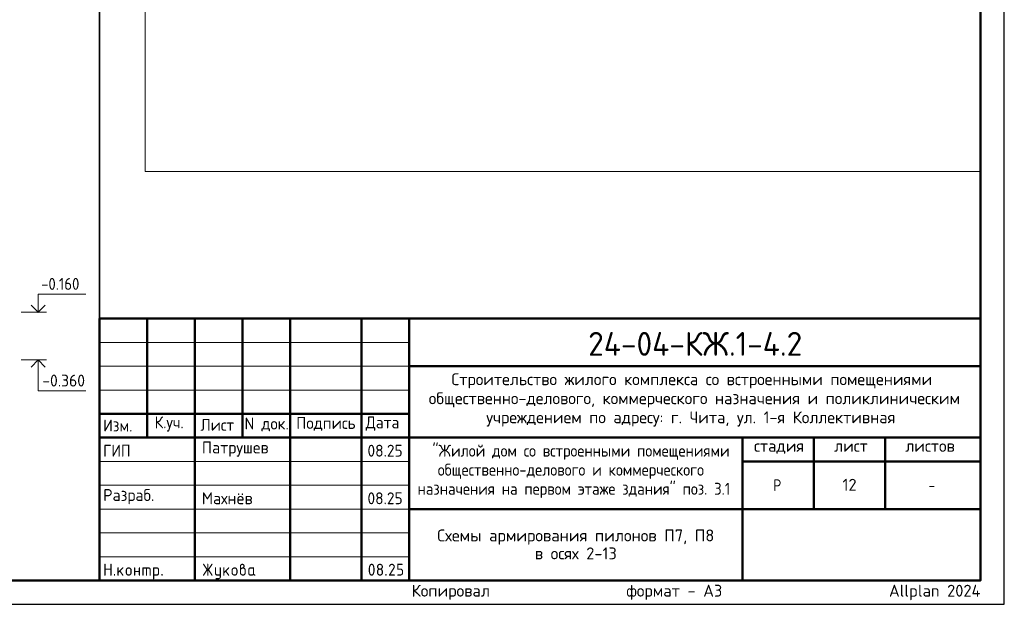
# Model space of a CAD drawing. Header units: millimetres. Extents: x 0 to 42000, y 0 to 29700.
# Tile 10 of 21: x 21321 to 42000, y 0 to 12276. Entities that reach past the tile are written whole.
import ezdxf

# ---------------------------------------------------------------- set-up
doc = ezdxf.new("R2010")
doc.units = ezdxf.units.MM
doc.layers.add('Standard', color=7, linetype='Continuous', lineweight=25)
doc.layers.add('Надписи', color=7, linetype='Continuous', lineweight=25)
doc.styles.add('ISOCPEUR', font='txt')

msp = doc.modelspace()

# ---------------------------------------------------------------- hatches: boundary and pattern name
at = {"layer": 'Standard', "linetype": 'Continuous', "lineweight": 25, "transparency": 33554687}
for points in [[(23099, 614), (23099, 839), (23099, 840), (23099, 842), (23099, 843), (23100, 844), (23100, 845), (23101, 846), (23101, 847), (23102, 848), (23103, 849), (23104, 850), (23105, 850), (23106, 851), (23107, 851), (23109, 851), (23110, 851), (23112, 851), (23113, 851), (23115, 851), (23116, 851), (23117, 851), (23118, 850), (23119, 850), (23120, 849), (23121, 848), (23122, 847), (23122, 846), (23123, 845), (23123, 844), (23124, 843), (23124, 842), (23124, 840), (23124, 839), (23124, 751), (23224, 751), (23224, 839), (23224, 840), (23224, 842), (23224, 843), (23225, 844), (23225, 845), (23226, 846), (23226, 847), (23227, 848), (23228, 849), (23229, 850), (23230, 850), (23231, 851), (23232, 851), (23233, 851), (23235, 851), (23236, 851), (23238, 851), (23239, 851), (23241, 851), (23242, 851), (23243, 850), (23244, 850), (23245, 849), (23246, 848), (23247, 847), (23247, 846), (23248, 845), (23248, 844), (23249, 843), (23249, 842), (23249, 840), (23249, 839), (23249, 614), (23249, 612), (23249, 611), (23249, 609), (23248, 608), (23248, 607), (23247, 606), (23247, 605), (23246, 604), (23245, 604), (23244, 603), (23243, 602), (23242, 602), (23241, 602), (23239, 601), (23238, 601), (23236, 601), (23235, 601), (23233, 601), (23232, 602), (23231, 602), (23230, 602), (23229, 603), (23228, 604), (23227, 604), (23226, 605), (23226, 606), (23225, 607), (23225, 608), (23224, 609), (23224, 611), (23224, 612), (23224, 614), (23224, 726), (23124, 726), (23124, 614), (23124, 612), (23124, 611), (23124, 609), (23123, 608), (23123, 607), (23122, 606), (23122, 605), (23121, 604), (23120, 604), (23119, 603), (23118, 602), (23117, 602), (23116, 602), (23115, 601), (23113, 601), (23112, 601), (23110, 601), (23109, 601), (23107, 602), (23106, 602), (23105, 602), (23104, 603), (23103, 604), (23102, 604), (23101, 605), (23101, 606), (23100, 607), (23100, 608), (23099, 609), (23099, 611), (23099, 612)], [(25259, 704), (25194, 607), (25193, 605), (25192, 604), (25191, 603), (25190, 603), (25188, 602), (25187, 602), (25185, 601), (25183, 601), (25182, 601), (25180, 601), (25179, 602), (25178, 602), (25177, 603), (25176, 603), (25175, 604), (25174, 605), (25173, 605), (25173, 606), (25172, 607), (25172, 609), (25171, 610), (25171, 611), (25171, 613), (25171, 614), (25171, 616), (25172, 618), (25172, 619), (25173, 621), (25243, 726), (25173, 832), (25172, 833), (25172, 835), (25171, 837), (25171, 838), (25171, 840), (25171, 841), (25171, 843), (25172, 844), (25172, 845), (25173, 846), (25173, 847), (25174, 848), (25175, 849), (25176, 849), (25177, 850), (25178, 850), (25179, 851), (25181, 851), (25182, 851), (25184, 851), (25185, 851), (25187, 851), (25188, 851), (25189, 850), (25191, 849), (25192, 848), (25193, 847), (25194, 846), (25259, 749), (25259, 839), (25259, 840), (25259, 842), (25259, 843), (25259, 844), (25260, 845), (25260, 846), (25261, 847), (25262, 848), (25262, 849), (25263, 850), (25264, 850), (25266, 851), (25267, 851), (25268, 851), (25269, 851), (25271, 851), (25273, 851), (25274, 851), (25275, 851), (25277, 851), (25278, 850), (25279, 850), (25280, 849), (25280, 848), (25281, 847), (25282, 846), (25282, 845), (25283, 844), (25283, 843), (25283, 842), (25284, 840), (25284, 839), (25284, 749), (25348, 846), (25349, 847), (25350, 848), (25351, 849), (25353, 850), (25354, 851), (25356, 851), (25357, 851), (25359, 851), (25360, 851), (25361, 851), (25362, 851), (25363, 850), (25365, 850), (25366, 849), (25367, 848), (25367, 847), (25368, 847), (25369, 846), (25370, 845), (25370, 843), (25371, 842), (25371, 841), (25371, 840), (25371, 839), (25371, 837), (25371, 835), (25370, 833), (25369, 832), (25299, 726), (25369, 621), (25370, 619), (25371, 617), (25371, 616), (25371, 614), (25371, 613), (25371, 611), (25371, 610), (25370, 609), (25370, 608), (25369, 607), (25368, 606), (25368, 605), (25367, 604), (25366, 603), (25365, 603), (25364, 602), (25363, 602), (25361, 602), (25360, 601), (25359, 601), (25357, 601), (25356, 602), (25354, 602), (25353, 603), (25351, 603), (25350, 604), (25349, 605), (25348, 607), (25284, 704), (25284, 614), (25284, 612), (25283, 611), (25283, 609), (25283, 608), (25282, 607), (25282, 606), (25281, 605), (25280, 604), (25280, 604), (25279, 603), (25278, 602), (25277, 602), (25275, 602), (25274, 601), (25273, 601), (25271, 601), (25269, 601), (25268, 601), (25267, 602), (25266, 602), (25264, 602), (25263, 603), (25262, 604), (25262, 604), (25261, 605), (25260, 606), (25260, 607), (25259, 608), (25259, 609), (25259, 611), (25259, 612), (25259, 614)], [(29137, 851), (29140, 851), (29144, 851), (29147, 851), (29150, 850), (29153, 850), (29156, 849), (29158, 848), (29161, 847), (29164, 846), (29167, 844), (29169, 843), (29172, 841), (29174, 839), (29177, 837), (29179, 835), (29181, 833), (29184, 831), (29186, 828), (29188, 826), (29189, 823), (29191, 821), (29193, 818), (29194, 816), (29195, 813), (29196, 810), (29197, 807), (29198, 804), (29198, 801), (29199, 798), (29199, 795), (29200, 792), (29200, 789), (29200, 784), (29199, 780), (29198, 775), (29197, 771), (29195, 766), (29193, 762), (29191, 757), (29188, 753), (29110, 626), (29187, 626), (29189, 626), (29190, 626), (29191, 626), (29193, 626), (29194, 625), (29195, 625), (29196, 624), (29197, 623), (29197, 622), (29198, 621), (29198, 620), (29199, 619), (29199, 618), (29199, 617), (29200, 615), (29200, 614), (29200, 612), (29199, 611), (29199, 610), (29199, 608), (29198, 607), (29198, 606), (29197, 605), (29197, 604), (29196, 604), (29195, 603), (29194, 602), (29193, 602), (29191, 602), (29190, 601), (29189, 601), (29187, 601), (29087, 601), (29086, 601), (29084, 601), (29083, 602), (29082, 602), (29081, 602), (29080, 603), (29079, 604), (29078, 604), (29077, 605), (29076, 606), (29076, 607), (29075, 608), (29075, 609), (29075, 611), (29075, 612), (29075, 614), (29075, 616), (29075, 617), (29076, 619), (29077, 621), (29168, 768), (29170, 771), (29171, 773), (29172, 776), (29173, 778), (29174, 781), (29174, 783), (29175, 786), (29175, 789), (29175, 793), (29174, 796), (29173, 800), (29172, 803), (29171, 806), (29168, 809), (29166, 813), (29164, 815), (29161, 818), (29158, 820), (29155, 822), (29152, 823), (29148, 825), (29145, 826), (29141, 826), (29137, 826), (29135, 826), (29132, 826), (29129, 825), (29127, 824), (29124, 823), (29122, 822), (29119, 820), (29117, 818), (29114, 816), (29112, 814), (29110, 812), (29107, 809), (29105, 806), (29103, 802), (29100, 799), (29098, 795), (29097, 793), (29096, 792), (29095, 791), (29094, 790), (29092, 790), (29091, 789), (29089, 789), (29087, 789), (29086, 789), (29084, 789), (29083, 789), (29082, 790), (29081, 790), (29080, 791), (29079, 791), (29078, 792), (29077, 793), (29076, 794), (29076, 795), (29075, 796), (29075, 797), (29075, 798), (29075, 800), (29075, 801), (29075, 803), (29075, 804), (29075, 805), (29076, 806), (29079, 812), (29082, 817), (29085, 822), (29088, 826), (29092, 830), (29095, 834), (29099, 837), (29103, 840), (29107, 843), (29111, 845), (29115, 847), (29119, 848), (29123, 850), (29128, 851), (29132, 851)], [(29250, 739), (29250, 839), (29250, 840), (29250, 842), (29250, 843), (29250, 844), (29251, 845), (29251, 846), (29252, 847), (29253, 848), (29253, 849), (29254, 850), (29255, 850), (29257, 851), (29258, 851), (29259, 851), (29261, 851), (29262, 851), (29349, 851), (29351, 851), (29352, 851), (29354, 851), (29355, 851), (29356, 850), (29357, 850), (29358, 849), (29359, 848), (29359, 847), (29360, 846), (29361, 845), (29361, 844), (29361, 843), (29362, 842), (29362, 840), (29362, 839), (29362, 837), (29362, 836), (29361, 834), (29361, 833), (29361, 832), (29360, 831), (29359, 830), (29359, 829), (29358, 829), (29357, 828), (29356, 827), (29355, 827), (29354, 827), (29352, 826), (29351, 826), (29349, 826), (29275, 826), (29275, 751), (29312, 751), (29315, 751), (29318, 751), (29322, 751), (29324, 750), (29327, 750), (29330, 749), (29333, 748), (29336, 747), (29339, 746), (29341, 744), (29344, 743), (29347, 741), (29349, 739), (29351, 737), (29354, 735), (29356, 733), (29358, 731), (29360, 728), (29362, 726), (29364, 723), (29366, 721), (29367, 718), (29369, 715), (29370, 713), (29371, 710), (29372, 707), (29373, 704), (29373, 701), (29374, 698), (29374, 695), (29374, 692), (29374, 689), (29374, 664), (29374, 661), (29374, 657), (29374, 654), (29373, 651), (29373, 648), (29372, 645), (29371, 643), (29370, 640), (29369, 637), (29367, 634), (29366, 632), (29364, 629), (29362, 627), (29360, 624), (29358, 622), (29356, 620), (29354, 617), (29351, 615), (29349, 613), (29346, 612), (29344, 610), (29341, 608), (29339, 607), (29336, 606), (29333, 605), (29330, 604), (29327, 603), (29324, 602), (29321, 602), (29318, 602), (29315, 601), (29312, 601), (29262, 601), (29261, 601), (29259, 601), (29258, 602), (29257, 602), (29255, 602), (29254, 603), (29253, 604), (29253, 604), (29252, 605), (29251, 606), (29251, 607), (29250, 608), (29250, 610), (29250, 611), (29250, 612), (29250, 614), (29250, 615), (29250, 617), (29250, 618), (29250, 619), (29251, 620), (29251, 621), (29252, 622), (29253, 623), (29253, 624), (29254, 625), (29255, 625), (29257, 626), (29258, 626), (29259, 626), (29261, 626), (29262, 626), (29312, 626), (29316, 626), (29319, 627), (29323, 628), (29326, 629), (29330, 630), (29333, 632), (29336, 634), (29338, 637), (29341, 640), (29343, 643), (29345, 646), (29347, 649), (29348, 653), (29349, 656), (29349, 660), (29349, 664), (29349, 689), (29349, 693), (29349, 696), (29348, 700), (29347, 703), (29345, 707), (29343, 710), (29341, 713), (29338, 715), (29336, 718), (29333, 720), (29330, 722), (29326, 724), (29323, 725), (29319, 726), (29316, 726), (29312, 726), (29262, 726), (29261, 726), (29259, 726), (29258, 727), (29257, 727), (29255, 727), (29254, 728), (29253, 729), (29253, 729), (29252, 730), (29251, 731), (29251, 732), (29250, 733), (29250, 734), (29250, 736), (29250, 737)], [(23299, 626), (23299, 628), (23299, 629), (23299, 631), (23300, 632), (23300, 633), (23301, 634), (23301, 635), (23302, 636), (23303, 637), (23304, 637), (23305, 638), (23306, 638), (23307, 638), (23309, 639), (23310, 639), (23312, 639), (23313, 639), (23314, 639), (23316, 638), (23317, 638), (23318, 638), (23319, 637), (23320, 637), (23321, 636), (23322, 635), (23322, 634), (23323, 633), (23323, 632), (23324, 631), (23324, 629), (23324, 628), (23324, 626), (23324, 614), (23324, 612), (23324, 611), (23324, 610), (23323, 608), (23323, 607), (23322, 606), (23322, 605), (23321, 604), (23320, 604), (23319, 603), (23318, 602), (23317, 602), (23316, 602), (23314, 601), (23313, 601), (23312, 601), (23310, 601), (23309, 601), (23307, 602), (23306, 602), (23305, 602), (23304, 603), (23303, 604), (23302, 604), (23301, 605), (23301, 606), (23300, 607), (23300, 608), (23299, 610), (23299, 611), (23299, 612), (23299, 614)], [(23399, 694), (23478, 773), (23478, 773), (23479, 774), (23480, 775), (23482, 775), (23483, 776), (23484, 776), (23485, 776), (23486, 776), (23488, 776), (23489, 776), (23491, 776), (23492, 775), (23493, 775), (23494, 774), (23495, 774), (23496, 773), (23497, 772), (23497, 771), (23498, 770), (23498, 769), (23499, 768), (23499, 767), (23499, 765), (23499, 764), (23499, 762), (23499, 761), (23498, 760), (23498, 759), (23497, 758), (23497, 757), (23496, 756), (23495, 755), (23440, 700), (23496, 621), (23498, 619), (23498, 617), (23499, 616), (23499, 614), (23499, 612), (23499, 611), (23499, 609), (23498, 608), (23498, 607), (23497, 606), (23497, 605), (23496, 604), (23495, 604), (23494, 603), (23493, 602), (23492, 602), (23491, 602), (23489, 601), (23488, 601), (23486, 601), (23485, 601), (23483, 602), (23482, 602), (23480, 603), (23479, 603), (23478, 604), (23477, 605), (23476, 607), (23422, 682), (23399, 659), (23399, 614), (23399, 612), (23399, 611), (23399, 609), (23398, 608), (23398, 607), (23397, 606), (23397, 605), (23396, 604), (23395, 604), (23394, 603), (23393, 602), (23392, 602), (23391, 602), (23389, 601), (23388, 601), (23386, 601), (23385, 601), (23383, 601), (23382, 602), (23381, 602), (23380, 602), (23379, 603), (23378, 604), (23377, 604), (23376, 605), (23376, 606), (23375, 607), (23375, 608), (23374, 609), (23374, 611), (23374, 612), (23374, 614), (23374, 764), (23374, 765), (23374, 767), (23374, 768), (23375, 769), (23375, 770), (23376, 771), (23376, 772), (23377, 773), (23378, 774), (23379, 774), (23380, 775), (23381, 775), (23382, 776), (23383, 776), (23385, 776), (23386, 776), (23388, 776), (23389, 776), (23391, 776), (23392, 775), (23393, 775), (23394, 774), (23395, 774), (23396, 773), (23397, 772), (23397, 771), (23398, 770), (23398, 769), (23399, 768), (23399, 767), (23399, 765), (23399, 764)], [(23749, 676), (23749, 614), (23749, 612), (23748, 611), (23748, 609), (23748, 608), (23747, 607), (23747, 606), (23746, 605), (23746, 604), (23745, 604), (23744, 603), (23743, 602), (23742, 602), (23740, 602), (23739, 601), (23738, 601), (23736, 601), (23735, 601), (23733, 601), (23732, 602), (23731, 602), (23729, 602), (23729, 603), (23728, 604), (23727, 604), (23726, 605), (23725, 606), (23725, 607), (23724, 608), (23724, 609), (23724, 611), (23724, 612), (23724, 614), (23724, 764), (23724, 765), (23724, 767), (23724, 768), (23724, 769), (23725, 770), (23725, 771), (23726, 772), (23727, 773), (23728, 774), (23729, 774), (23729, 775), (23731, 775), (23732, 776), (23733, 776), (23735, 776), (23736, 776), (23738, 776), (23739, 776), (23740, 776), (23742, 775), (23743, 775), (23744, 774), (23745, 774), (23746, 773), (23746, 772), (23747, 771), (23747, 770), (23748, 769), (23748, 768), (23748, 767), (23749, 765), (23749, 764), (23749, 701), (23823, 701), (23823, 764), (23823, 765), (23824, 767), (23824, 768), (23824, 769), (23825, 770), (23825, 771), (23826, 772), (23826, 773), (23827, 774), (23828, 774), (23829, 775), (23830, 775), (23832, 776), (23833, 776), (23834, 776), (23836, 776), (23837, 776), (23839, 776), (23840, 776), (23841, 775), (23843, 775), (23843, 774), (23844, 774), (23845, 773), (23846, 772), (23847, 771), (23847, 770), (23848, 769), (23848, 768), (23848, 767), (23848, 765), (23848, 764), (23848, 614), (23848, 612), (23848, 611), (23848, 609), (23848, 608), (23847, 607), (23847, 606), (23846, 605), (23845, 604), (23844, 604), (23843, 603), (23843, 602), (23841, 602), (23840, 602), (23839, 601), (23837, 601), (23836, 601), (23834, 601), (23833, 601), (23832, 602), (23830, 602), (23829, 602), (23828, 603), (23827, 604), (23826, 604), (23826, 605), (23825, 606), (23825, 607), (23824, 608), (23824, 609), (23824, 611), (23823, 612), (23823, 614), (23823, 676)], [(23911, 776), (24023, 776), (24026, 776), (24028, 776), (24031, 776), (24033, 775), (24036, 775), (24038, 774), (24040, 773), (24043, 773), (24045, 772), (24047, 770), (24049, 769), (24051, 768), (24053, 767), (24055, 765), (24057, 763), (24059, 762), (24061, 760), (24062, 758), (24064, 756), (24065, 754), (24067, 752), (24068, 750), (24069, 748), (24070, 745), (24071, 743), (24071, 741), (24072, 739), (24072, 736), (24073, 734), (24073, 731), (24073, 729), (24073, 726), (24073, 614), (24073, 612), (24073, 611), (24073, 609), (24073, 608), (24072, 607), (24072, 606), (24071, 605), (24070, 604), (24069, 604), (24068, 603), (24067, 602), (24066, 602), (24065, 602), (24064, 601), (24062, 601), (24061, 601), (24059, 601), (24058, 601), (24057, 602), (24055, 602), (24054, 602), (24053, 603), (24052, 604), (24051, 604), (24051, 605), (24050, 606), (24049, 607), (24049, 608), (24049, 609), (24048, 611), (24048, 612), (24048, 614), (24048, 726), (24048, 729), (24048, 731), (24047, 734), (24046, 736), (24046, 738), (24044, 740), (24043, 742), (24041, 744), (24039, 746), (24037, 747), (24035, 748), (24033, 749), (24031, 750), (24028, 751), (24026, 751), (24023, 751), (23998, 751), (23998, 614), (23998, 612), (23998, 611), (23998, 609), (23998, 608), (23997, 607), (23997, 606), (23996, 605), (23995, 604), (23995, 604), (23994, 603), (23993, 602), (23991, 602), (23990, 602), (23989, 601), (23987, 601), (23986, 601), (23984, 601), (23983, 601), (23982, 602), (23980, 602), (23979, 602), (23978, 603), (23977, 604), (23977, 604), (23976, 605), (23975, 606), (23975, 607), (23974, 608), (23974, 609), (23974, 611), (23973, 612), (23973, 614), (23973, 751), (23924, 751), (23924, 614), (23924, 612), (23923, 611), (23923, 609), (23923, 608), (23922, 607), (23922, 606), (23921, 605), (23920, 604), (23920, 604), (23919, 603), (23918, 602), (23916, 602), (23915, 602), (23914, 601), (23913, 601), (23911, 601), (23909, 601), (23908, 601), (23907, 602), (23906, 602), (23904, 602), (23903, 603), (23902, 604), (23902, 604), (23901, 605), (23900, 606), (23900, 607), (23899, 608), (23899, 609), (23899, 611), (23898, 612), (23898, 614), (23898, 764), (23898, 765), (23899, 767), (23899, 768), (23899, 769), (23900, 770), (23900, 771), (23901, 772), (23902, 773), (23902, 774), (23903, 774), (23904, 775), (23906, 775), (23907, 776), (23908, 776), (23909, 776)], [(24298, 626), (24298, 628), (24298, 629), (24299, 631), (24299, 632), (24299, 633), (24300, 634), (24301, 635), (24301, 636), (24302, 637), (24303, 637), (24304, 638), (24305, 638), (24307, 638), (24308, 639), (24309, 639), (24311, 639), (24312, 639), (24314, 639), (24315, 638), (24316, 638), (24317, 638), (24318, 637), (24319, 637), (24320, 636), (24321, 635), (24322, 634), (24322, 633), (24323, 632), (24323, 631), (24323, 629), (24323, 628), (24323, 626), (24323, 614), (24323, 612), (24323, 611), (24323, 610), (24323, 608), (24322, 607), (24322, 606), (24321, 605), (24320, 604), (24319, 604), (24318, 603), (24317, 602), (24316, 602), (24315, 602), (24314, 601), (24312, 601), (24311, 601), (24309, 601), (24308, 601), (24307, 602), (24305, 602), (24304, 602), (24303, 603), (24302, 604), (24301, 604), (24301, 605), (24300, 606), (24299, 607), (24299, 608), (24299, 610), (24298, 611), (24298, 612), (24298, 614)], [(25521, 576), (25521, 601), (25471, 601), (25468, 601), (25466, 602), (25463, 602), (25461, 602), (25458, 603), (25456, 603), (25454, 604), (25452, 605), (25449, 606), (25447, 607), (25445, 608), (25443, 609), (25441, 611), (25439, 612), (25437, 614), (25436, 616), (25434, 618), (25432, 620), (25431, 622), (25429, 624), (25428, 626), (25427, 628), (25426, 630), (25425, 632), (25424, 634), (25423, 637), (25422, 639), (25422, 641), (25422, 644), (25421, 646), (25421, 649), (25421, 651), (25421, 764), (25421, 765), (25421, 767), (25421, 768), (25422, 769), (25422, 770), (25423, 771), (25423, 772), (25424, 773), (25425, 774), (25426, 774), (25427, 775), (25428, 775), (25429, 776), (25431, 776), (25432, 776), (25434, 776), (25435, 776), (25437, 776), (25438, 776), (25439, 775), (25440, 775), (25441, 774), (25442, 774), (25443, 773), (25444, 772), (25444, 771), (25445, 770), (25445, 769), (25446, 768), (25446, 767), (25446, 765), (25446, 764), (25446, 651), (25446, 649), (25447, 646), (25447, 644), (25448, 642), (25449, 640), (25450, 638), (25452, 636), (25454, 634), (25455, 632), (25457, 630), (25459, 629), (25462, 628), (25464, 627), (25466, 627), (25468, 626), (25471, 626), (25521, 626), (25521, 764), (25521, 765), (25521, 767), (25521, 768), (25522, 769), (25522, 770), (25523, 771), (25523, 772), (25524, 773), (25525, 774), (25526, 774), (25527, 775), (25528, 775), (25529, 776), (25530, 776), (25532, 776), (25533, 776), (25535, 776), (25536, 776), (25538, 776), (25539, 775), (25540, 775), (25541, 774), (25542, 774), (25543, 773), (25544, 772), (25544, 771), (25545, 770), (25545, 769), (25545, 768), (25546, 767), (25546, 765), (25546, 764), (25546, 576), (25546, 574), (25546, 571), (25545, 569), (25545, 566), (25545, 564), (25544, 562), (25543, 559), (25542, 557), (25541, 555), (25540, 553), (25539, 551), (25538, 549), (25537, 547), (25535, 545), (25533, 543), (25532, 541), (25530, 539), (25528, 538), (25526, 536), (25524, 535), (25522, 533), (25520, 532), (25518, 531), (25516, 530), (25514, 529), (25511, 528), (25509, 528), (25507, 527), (25504, 527), (25502, 527), (25499, 526), (25497, 526), (25446, 526), (25445, 526), (25443, 527), (25442, 527), (25441, 527), (25440, 528), (25439, 528), (25438, 529), (25437, 529), (25436, 530), (25435, 531), (25435, 532), (25434, 533), (25434, 535), (25434, 536), (25434, 537), (25434, 539), (25434, 540), (25434, 541), (25434, 542), (25435, 544), (25435, 545), (25436, 546), (25436, 547), (25437, 548), (25438, 549), (25439, 549), (25440, 550), (25442, 550), (25443, 551), (25444, 551), (25445, 551), (25446, 551), (25496, 551), (25499, 551), (25501, 552), (25503, 552), (25506, 553), (25508, 554), (25510, 555), (25512, 557), (25514, 558), (25515, 560), (25517, 562), (25518, 564), (25519, 566), (25520, 568), (25520, 571), (25521, 573)], [(25621, 694), (25700, 773), (25700, 773), (25701, 774), (25702, 775), (25704, 775), (25705, 776), (25706, 776), (25707, 776), (25708, 776), (25710, 776), (25711, 776), (25713, 776), (25714, 775), (25715, 775), (25716, 774), (25717, 774), (25718, 773), (25719, 772), (25719, 771), (25720, 770), (25720, 769), (25721, 768), (25721, 767), (25721, 765), (25721, 764), (25721, 762), (25721, 761), (25721, 760), (25720, 759), (25720, 758), (25719, 757), (25718, 756), (25717, 755), (25662, 700), (25719, 621), (25720, 619), (25720, 617), (25721, 616), (25721, 614), (25721, 612), (25721, 611), (25721, 609), (25720, 608), (25720, 607), (25719, 606), (25719, 605), (25718, 604), (25717, 604), (25716, 603), (25715, 602), (25714, 602), (25713, 602), (25711, 601), (25710, 601), (25708, 601), (25707, 601), (25705, 602), (25704, 602), (25703, 603), (25701, 603), (25700, 604), (25699, 605), (25698, 607), (25644, 682), (25621, 659), (25621, 614), (25621, 612), (25621, 611), (25621, 609), (25620, 608), (25620, 607), (25619, 606), (25619, 605), (25618, 604), (25617, 604), (25616, 603), (25615, 602), (25614, 602), (25613, 602), (25611, 601), (25610, 601), (25608, 601), (25607, 601), (25606, 601), (25604, 602), (25603, 602), (25602, 602), (25601, 603), (25600, 604), (25599, 604), (25598, 605), (25598, 606), (25597, 607), (25597, 608), (25596, 609), (25596, 611), (25596, 612), (25596, 614), (25596, 764), (25596, 765), (25596, 767), (25596, 768), (25597, 769), (25597, 770), (25598, 771), (25598, 772), (25599, 773), (25600, 774), (25601, 774), (25602, 775), (25603, 775), (25604, 776), (25606, 776), (25607, 776), (25608, 776), (25610, 776), (25611, 776), (25613, 776), (25614, 775), (25615, 775), (25616, 774), (25617, 774), (25618, 773), (25619, 772), (25619, 771), (25620, 770), (25620, 769), (25621, 768), (25621, 767), (25621, 765), (25621, 764)], [(29000, 626), (29000, 628), (29000, 629), (29000, 631), (29001, 632), (29001, 633), (29002, 634), (29002, 635), (29003, 636), (29004, 637), (29005, 637), (29006, 638), (29007, 638), (29008, 638), (29009, 639), (29011, 639), (29012, 639), (29014, 639), (29015, 639), (29017, 638), (29018, 638), (29019, 638), (29020, 637), (29021, 637), (29022, 636), (29023, 635), (29023, 634), (29024, 633), (29024, 632), (29024, 631), (29025, 629), (29025, 628), (29025, 626), (29025, 614), (29025, 612), (29025, 611), (29024, 610), (29024, 608), (29024, 607), (29023, 606), (29023, 605), (29022, 604), (29021, 604), (29020, 603), (29019, 602), (29018, 602), (29017, 602), (29015, 601), (29014, 601), (29012, 601), (29011, 601), (29009, 601), (29008, 602), (29007, 602), (29006, 602), (29005, 603), (29004, 604), (29003, 604), (29002, 605), (29002, 606), (29001, 607), (29001, 608), (29000, 610), (29000, 611), (29000, 612), (29000, 614)]]:
    msp.add_hatch(color=7, dxfattribs=at).paths.add_polyline_path(points, flags=16)
h = msp.add_hatch(color=7, dxfattribs=at)
h.paths.add_polyline_path([(25971, 764), (25975, 767), (25979, 769), (25982, 772), (25986, 773), (25990, 775), (25993, 775), (25997, 776), (26000, 776), (26002, 776), (26004, 777), (26006, 777), (26007, 778), (26009, 779), (26011, 781), (26013, 783), (26014, 785), (26016, 787), (26017, 789), (26018, 791), (26019, 793), (26020, 795), (26020, 797), (26021, 799), (26021, 801), (26021, 804), (26020, 806), (26020, 809), (26019, 811), (26018, 813), (26017, 815), (26015, 817), (26014, 819), (26012, 821), (26010, 822), (26008, 824), (26005, 824), (26003, 825), (26001, 826), (25998, 826), (25996, 826), (25993, 826), (25991, 826), (25988, 825), (25986, 824), (25984, 823), (25982, 822), (25980, 821), (25978, 819), (25976, 817), (25975, 815), (25973, 813), (25973, 811), (25972, 809), (25971, 806), (25971, 804), (25971, 801)])
h.paths.add_polyline_path([(26033, 771), (26037, 769), (26041, 767), (26045, 765), (26048, 762), (26052, 759), (26055, 756), (26058, 752), (26060, 748), (26063, 744), (26065, 740), (26067, 736), (26068, 732), (26069, 727), (26070, 723), (26070, 718), (26070, 714), (26070, 664), (26070, 661), (26070, 657), (26070, 654), (26069, 651), (26069, 648), (26068, 645), (26067, 642), (26066, 640), (26065, 637), (26063, 634), (26062, 632), (26060, 629), (26058, 627), (26056, 624), (26054, 622), (26052, 619), (26050, 617), (26048, 615), (26045, 613), (26043, 612), (26040, 610), (26037, 608), (26035, 607), (26032, 606), (26029, 605), (26026, 604), (26024, 603), (26021, 602), (26018, 602), (26014, 602), (26011, 601), (26008, 601), (26005, 601), (26002, 602), (25999, 602), (25996, 602), (25993, 603), (25990, 604), (25987, 605), (25984, 606), (25981, 607), (25979, 608), (25976, 610), (25973, 612), (25971, 613), (25968, 615), (25966, 617), (25964, 620), (25962, 622), (25960, 624), (25958, 627), (25956, 629), (25954, 632), (25953, 634), (25951, 637), (25950, 640), (25949, 643), (25948, 645), (25947, 648), (25947, 651), (25946, 654), (25946, 657), (25946, 661), (25946, 664), (25946, 801), (25946, 804), (25946, 806), (25946, 809), (25947, 811), (25947, 814), (25948, 816), (25948, 818), (25949, 821), (25950, 823), (25951, 825), (25953, 827), (25954, 829), (25955, 831), (25957, 833), (25958, 835), (25960, 837), (25962, 839), (25964, 840), (25966, 842), (25968, 843), (25970, 845), (25972, 846), (25974, 847), (25976, 848), (25979, 849), (25981, 849), (25983, 850), (25986, 850), (25988, 851), (25990, 851), (25993, 851), (25996, 851), (25998, 851), (26001, 851), (26003, 851), (26006, 850), (26008, 850), (26010, 849), (26013, 849), (26015, 848), (26017, 847), (26019, 846), (26021, 844), (26023, 843), (26025, 842), (26027, 840), (26029, 839), (26031, 837), (26033, 835), (26034, 833), (26036, 831), (26037, 829), (26039, 827), (26040, 825), (26041, 823), (26042, 821), (26043, 818), (26043, 816), (26044, 814), (26045, 811), (26045, 809), (26045, 806), (26045, 804), (26045, 801), (26045, 797), (26045, 792), (26044, 788), (26042, 784), (26041, 781), (26038, 777), (26036, 774)], flags=16)
h.paths.add_polyline_path([(26045, 664), (26045, 714), (26045, 718), (26045, 721), (26044, 725), (26043, 728), (26041, 732), (26039, 735), (26037, 738), (26035, 740), (26032, 743), (26029, 745), (26026, 747), (26023, 749), (26019, 750), (26016, 751), (26012, 751), (26008, 751), (26004, 751), (26001, 751), (25997, 750), (25994, 749), (25990, 747), (25987, 745), (25984, 743), (25982, 740), (25979, 738), (25977, 735), (25975, 732), (25973, 728), (25972, 725), (25971, 721), (25971, 718), (25971, 714), (25971, 664), (25971, 660), (25971, 656), (25972, 653), (25973, 649), (25975, 646), (25977, 643), (25979, 640), (25982, 637), (25984, 634), (25987, 632), (25990, 630), (25994, 629), (25997, 628), (26001, 627), (26004, 626), (26008, 626), (26012, 626), (26016, 627), (26019, 628), (26023, 629), (26026, 630), (26029, 633), (26032, 635), (26035, 637), (26037, 640), (26039, 643), (26041, 646), (26043, 649), (26044, 653), (26045, 656), (26045, 660)])
h = msp.add_hatch(color=7, dxfattribs=at)
h.paths.add_polyline_path([(28750, 726), (28750, 734), (28749, 742), (28749, 749), (28748, 756), (28747, 764), (28746, 771), (28745, 778), (28743, 785), (28742, 790), (28741, 795), (28739, 799), (28738, 803), (28736, 807), (28734, 810), (28732, 813), (28731, 816), (28729, 818), (28727, 820), (28724, 822), (28722, 824), (28720, 825), (28718, 826), (28715, 826), (28712, 826), (28710, 826), (28708, 826), (28705, 825), (28703, 824), (28701, 822), (28699, 820), (28696, 818), (28695, 816), (28693, 813), (28691, 810), (28689, 807), (28688, 803), (28686, 799), (28685, 794), (28683, 790), (28682, 785), (28680, 778), (28679, 770), (28678, 763), (28677, 756), (28676, 749), (28676, 741), (28675, 734), (28675, 726), (28675, 719), (28676, 711), (28676, 704), (28677, 696), (28678, 689), (28679, 682), (28680, 675), (28682, 668), (28683, 663), (28684, 658), (28686, 654), (28687, 650), (28689, 646), (28691, 643), (28693, 639), (28694, 637), (28696, 634), (28698, 632), (28701, 630), (28703, 629), (28705, 628), (28707, 627), (28710, 626), (28712, 626), (28715, 626), (28718, 627), (28720, 628), (28722, 629), (28724, 630), (28727, 632), (28729, 634), (28731, 637), (28732, 639), (28734, 643), (28736, 646), (28738, 650), (28739, 654), (28741, 658), (28742, 663), (28743, 668), (28745, 675), (28746, 682), (28747, 689), (28748, 696), (28749, 704), (28749, 711), (28750, 719)])
h.paths.add_polyline_path([(28775, 726), (28775, 721), (28775, 715), (28775, 710), (28774, 705), (28774, 699), (28773, 694), (28773, 689), (28772, 685), (28771, 680), (28771, 675), (28770, 671), (28769, 666), (28768, 662), (28766, 657), (28765, 653), (28764, 649), (28762, 643), (28760, 638), (28757, 633), (28755, 628), (28752, 624), (28749, 620), (28746, 616), (28743, 613), (28740, 610), (28736, 608), (28733, 606), (28729, 604), (28725, 603), (28721, 602), (28717, 601), (28712, 601), (28708, 601), (28704, 602), (28700, 603), (28696, 604), (28692, 606), (28689, 608), (28685, 610), (28682, 613), (28679, 616), (28676, 620), (28673, 624), (28670, 628), (28668, 632), (28665, 638), (28663, 643), (28661, 649), (28660, 653), (28658, 657), (28657, 661), (28656, 666), (28655, 670), (28654, 675), (28654, 680), (28653, 684), (28652, 689), (28652, 694), (28651, 699), (28651, 705), (28650, 710), (28650, 715), (28650, 721), (28650, 726), (28650, 732), (28650, 737), (28650, 743), (28651, 748), (28651, 753), (28652, 758), (28652, 763), (28653, 768), (28654, 773), (28654, 778), (28655, 782), (28656, 787), (28657, 791), (28658, 795), (28660, 800), (28661, 804), (28663, 810), (28665, 815), (28668, 820), (28670, 825), (28673, 829), (28676, 833), (28679, 836), (28682, 839), (28685, 842), (28689, 845), (28692, 847), (28696, 848), (28700, 850), (28704, 851), (28708, 851), (28712, 851), (28717, 851), (28721, 851), (28725, 850), (28729, 848), (28733, 847), (28736, 845), (28740, 842), (28743, 839), (28746, 836), (28749, 833), (28752, 829), (28755, 824), (28757, 820), (28760, 815), (28762, 810), (28764, 804), (28765, 799), (28766, 795), (28768, 791), (28769, 787), (28770, 782), (28771, 777), (28771, 773), (28772, 768), (28773, 763), (28773, 758), (28774, 753), (28774, 748), (28775, 743), (28775, 737), (28775, 732)], flags=16)
h = msp.add_hatch(color=7, dxfattribs=at)
h.paths.add_polyline_path([(28887, 626), (28891, 626), (28895, 627), (28898, 628), (28902, 629), (28905, 630), (28908, 632), (28911, 634), (28914, 637), (28917, 640), (28919, 643), (28921, 646), (28922, 649), (28923, 653), (28924, 656), (28925, 660), (28925, 664), (28925, 689), (28925, 693), (28924, 696), (28923, 700), (28922, 703), (28921, 707), (28919, 710), (28916, 713), (28914, 715), (28911, 718), (28908, 720), (28905, 722), (28902, 724), (28898, 725), (28895, 726), (28891, 726), (28887, 726), (28883, 726), (28880, 726), (28876, 725), (28873, 724), (28870, 722), (28867, 720), (28864, 718), (28861, 715), (28858, 713), (28856, 710), (28854, 707), (28853, 703), (28851, 700), (28851, 696), (28850, 693), (28850, 689), (28850, 664), (28850, 660), (28851, 656), (28851, 653), (28853, 649), (28854, 646), (28856, 643), (28858, 640), (28861, 637), (28864, 634), (28867, 632), (28870, 630), (28873, 629), (28876, 628), (28880, 627), (28883, 626)])
h.paths.add_polyline_path([(28887, 601), (28884, 601), (28881, 602), (28878, 602), (28875, 602), (28872, 603), (28869, 604), (28866, 605), (28863, 606), (28861, 607), (28858, 608), (28855, 610), (28853, 612), (28850, 613), (28848, 615), (28845, 617), (28843, 620), (28841, 622), (28839, 624), (28837, 627), (28835, 629), (28834, 632), (28832, 634), (28831, 637), (28830, 640), (28828, 643), (28828, 645), (28827, 648), (28826, 651), (28826, 654), (28825, 657), (28825, 661), (28825, 664), (28825, 689), (28825, 693), (28825, 696), (28826, 700), (28827, 704), (28827, 707), (28828, 710), (28830, 714), (28831, 717), (28833, 720), (28835, 723), (28837, 726), (28839, 729), (28841, 731), (28844, 734), (28847, 736), (28850, 739), (28847, 741), (28844, 744), (28841, 746), (28839, 749), (28837, 752), (28835, 755), (28833, 758), (28831, 761), (28830, 764), (28828, 767), (28827, 771), (28827, 774), (28826, 778), (28825, 781), (28825, 785), (28825, 789), (28825, 792), (28825, 795), (28826, 798), (28826, 801), (28827, 804), (28828, 807), (28828, 810), (28830, 813), (28831, 816), (28832, 818), (28834, 821), (28835, 823), (28837, 826), (28839, 828), (28841, 831), (28843, 833), (28845, 835), (28848, 837), (28850, 839), (28853, 841), (28855, 843), (28858, 844), (28861, 846), (28863, 847), (28866, 848), (28869, 849), (28872, 850), (28875, 850), (28878, 851), (28881, 851), (28884, 851), (28887, 851), (28891, 851), (28894, 851), (28897, 851), (28900, 850), (28903, 850), (28906, 849), (28909, 848), (28911, 847), (28914, 846), (28917, 844), (28919, 843), (28922, 841), (28924, 839), (28927, 837), (28929, 835), (28932, 833), (28934, 831), (28936, 828), (28938, 826), (28939, 823), (28941, 821), (28943, 818), (28944, 816), (28945, 813), (28946, 810), (28947, 807), (28948, 804), (28949, 801), (28949, 798), (28949, 795), (28950, 792), (28950, 789), (28950, 785), (28949, 781), (28949, 778), (28948, 774), (28947, 771), (28946, 767), (28945, 764), (28943, 761), (28942, 758), (28940, 755), (28938, 752), (28936, 749), (28933, 746), (28931, 744), (28928, 741), (28925, 739), (28929, 735), (28933, 732), (28937, 728), (28939, 724), (28942, 719), (28944, 715), (28946, 710), (28947, 705), (28948, 704), (28948, 702), (28948, 701), (28948, 699), (28949, 697), (28949, 695), (28949, 692), (28949, 690), (28949, 687), (28949, 684), (28950, 681), (28950, 678), (28950, 675), (28950, 671), (28950, 668), (28950, 664), (28950, 661), (28949, 657), (28949, 654), (28949, 651), (28948, 648), (28947, 645), (28946, 643), (28945, 640), (28944, 637), (28943, 634), (28941, 632), (28939, 629), (28938, 627), (28936, 624), (28934, 622), (28932, 620), (28929, 617), (28927, 615), (28924, 613), (28922, 612), (28919, 610), (28917, 608), (28914, 607), (28911, 606), (28909, 605), (28906, 604), (28903, 603), (28900, 602), (28897, 602), (28894, 602), (28891, 601)], flags=16)
h.paths.add_polyline_path([(28887, 751), (28891, 751), (28895, 752), (28898, 753), (28902, 754), (28905, 755), (28908, 757), (28911, 759), (28914, 762), (28917, 765), (28919, 768), (28921, 771), (28922, 774), (28923, 778), (28924, 781), (28925, 785), (28925, 789), (28925, 793), (28924, 796), (28923, 800), (28922, 803), (28921, 806), (28919, 809), (28916, 812), (28914, 815), (28911, 818), (28908, 820), (28905, 822), (28902, 823), (28898, 825), (28895, 826), (28891, 826), (28887, 826), (28883, 826), (28880, 826), (28876, 825), (28873, 823), (28870, 822), (28867, 820), (28864, 818), (28861, 815), (28858, 813), (28856, 810), (28854, 807), (28853, 803), (28851, 800), (28851, 796), (28850, 793), (28850, 789), (28850, 785), (28851, 781), (28851, 778), (28853, 774), (28854, 771), (28856, 768), (28858, 765), (28861, 762), (28864, 759), (28867, 757), (28870, 755), (28873, 754), (28876, 753), (28880, 752), (28883, 751)])
h = msp.add_hatch(color=7, dxfattribs=at)
h.paths.add_polyline_path([(23549, 664), (23549, 714), (23549, 717), (23549, 720), (23549, 723), (23550, 726), (23550, 729), (23551, 732), (23552, 735), (23553, 738), (23554, 740), (23556, 743), (23557, 746), (23559, 748), (23561, 751), (23563, 753), (23565, 756), (23567, 758), (23569, 760), (23572, 762), (23574, 764), (23577, 766), (23579, 768), (23582, 769), (23584, 770), (23587, 772), (23590, 773), (23593, 774), (23596, 774), (23599, 775), (23602, 776), (23605, 776), (23608, 776), (23611, 776), (23614, 776), (23618, 776), (23621, 776), (23624, 775), (23627, 774), (23630, 774), (23633, 773), (23635, 772), (23638, 770), (23641, 769), (23643, 768), (23646, 766), (23648, 764), (23651, 762), (23653, 760), (23655, 758), (23658, 756), (23660, 753), (23662, 751), (23663, 749), (23665, 746), (23666, 743), (23668, 741), (23669, 738), (23670, 735), (23671, 732), (23672, 729), (23672, 726), (23673, 723), (23673, 720), (23674, 717), (23674, 714), (23674, 664), (23674, 660), (23673, 657), (23673, 654), (23672, 651), (23672, 648), (23671, 645), (23670, 642), (23669, 640), (23668, 637), (23666, 634), (23665, 632), (23663, 629), (23662, 627), (23660, 624), (23658, 622), (23655, 620), (23653, 617), (23651, 615), (23648, 613), (23646, 612), (23643, 610), (23641, 608), (23638, 607), (23635, 606), (23632, 605), (23629, 604), (23627, 603), (23624, 602), (23621, 602), (23617, 602), (23614, 601), (23611, 601), (23608, 601), (23605, 602), (23602, 602), (23599, 602), (23596, 603), (23593, 604), (23590, 605), (23587, 606), (23584, 607), (23582, 608), (23579, 610), (23577, 612), (23574, 613), (23572, 615), (23569, 617), (23567, 620), (23565, 622), (23563, 624), (23561, 627), (23559, 629), (23557, 632), (23556, 634), (23554, 637), (23553, 640), (23552, 642), (23551, 645), (23550, 648), (23550, 651), (23549, 654), (23549, 657), (23549, 660)], flags=16)
h.paths.add_polyline_path([(23648, 664), (23648, 714), (23648, 718), (23648, 721), (23647, 725), (23646, 728), (23644, 732), (23642, 735), (23640, 738), (23638, 740), (23635, 743), (23632, 745), (23629, 747), (23625, 749), (23622, 750), (23619, 751), (23615, 751), (23611, 751), (23607, 751), (23604, 751), (23600, 750), (23597, 749), (23594, 747), (23590, 745), (23587, 743), (23585, 740), (23582, 738), (23580, 735), (23578, 732), (23577, 728), (23575, 725), (23574, 721), (23574, 718), (23574, 714), (23574, 664), (23574, 660), (23574, 656), (23575, 653), (23577, 649), (23578, 646), (23580, 643), (23582, 640), (23585, 637), (23587, 634), (23590, 632), (23593, 630), (23597, 629), (23600, 628), (23604, 627), (23607, 626), (23611, 626), (23615, 626), (23619, 627), (23622, 628), (23625, 629), (23629, 630), (23632, 633), (23635, 635), (23638, 637), (23640, 640), (23642, 643), (23644, 646), (23646, 649), (23647, 653), (23648, 656), (23648, 660)])
h = msp.add_hatch(color=7, dxfattribs=at)
h.paths.add_polyline_path([(24123, 764), (24123, 765), (24124, 767), (24124, 768), (24124, 769), (24125, 770), (24125, 771), (24126, 772), (24127, 773), (24127, 774), (24128, 774), (24129, 775), (24130, 775), (24132, 776), (24133, 776), (24134, 776), (24136, 776), (24198, 776), (24201, 776), (24203, 776), (24206, 776), (24208, 775), (24211, 775), (24213, 774), (24215, 773), (24218, 773), (24220, 772), (24222, 770), (24224, 769), (24226, 768), (24228, 767), (24230, 765), (24232, 763), (24234, 762), (24236, 760), (24237, 758), (24239, 756), (24240, 754), (24241, 752), (24243, 750), (24244, 748), (24245, 746), (24245, 743), (24246, 741), (24247, 739), (24247, 736), (24248, 734), (24248, 731), (24248, 729), (24248, 726), (24248, 651), (24248, 649), (24248, 646), (24248, 644), (24247, 641), (24247, 639), (24246, 637), (24245, 634), (24245, 632), (24244, 630), (24243, 628), (24241, 626), (24240, 624), (24239, 622), (24237, 620), (24236, 618), (24234, 616), (24232, 614), (24230, 612), (24228, 611), (24226, 609), (24224, 608), (24222, 607), (24220, 606), (24218, 605), (24215, 604), (24213, 603), (24211, 603), (24208, 602), (24206, 602), (24203, 602), (24201, 601), (24198, 601), (24148, 601), (24148, 539), (24148, 537), (24148, 536), (24148, 535), (24148, 533), (24147, 532), (24147, 531), (24146, 530), (24145, 529), (24145, 529), (24144, 528), (24143, 528), (24141, 527), (24140, 527), (24139, 527), (24138, 526), (24136, 526), (24134, 526), (24133, 527), (24132, 527), (24130, 527), (24129, 528), (24128, 528), (24127, 529), (24127, 529), (24126, 530), (24125, 531), (24125, 532), (24124, 533), (24124, 535), (24124, 536), (24123, 537), (24123, 539)], flags=16)
h.paths.add_polyline_path([(24148, 751), (24148, 626), (24198, 626), (24201, 626), (24203, 627), (24206, 627), (24208, 628), (24210, 629), (24212, 630), (24214, 632), (24216, 634), (24218, 635), (24219, 637), (24220, 639), (24221, 642), (24222, 644), (24223, 646), (24223, 649), (24223, 651), (24223, 726), (24223, 729), (24223, 731), (24222, 734), (24221, 736), (24220, 738), (24219, 740), (24218, 742), (24216, 744), (24214, 746), (24212, 747), (24210, 748), (24208, 749), (24206, 750), (24203, 751), (24201, 751), (24198, 751)])
h = msp.add_hatch(color=7, dxfattribs=at)
h.paths.add_polyline_path([(25771, 664), (25771, 714), (25771, 717), (25771, 720), (25771, 723), (25772, 726), (25773, 729), (25773, 732), (25774, 735), (25775, 738), (25777, 740), (25778, 743), (25779, 746), (25781, 748), (25783, 751), (25785, 753), (25787, 756), (25789, 758), (25791, 760), (25794, 762), (25796, 764), (25799, 766), (25801, 768), (25804, 769), (25806, 770), (25809, 772), (25812, 773), (25815, 774), (25818, 774), (25821, 775), (25824, 776), (25827, 776), (25830, 776), (25833, 776), (25836, 776), (25840, 776), (25843, 776), (25846, 775), (25849, 774), (25852, 774), (25855, 773), (25857, 772), (25860, 770), (25863, 769), (25865, 768), (25868, 766), (25871, 764), (25873, 762), (25875, 760), (25878, 758), (25880, 756), (25882, 753), (25884, 751), (25885, 749), (25887, 746), (25889, 743), (25890, 741), (25891, 738), (25892, 735), (25893, 732), (25894, 729), (25894, 726), (25895, 723), (25895, 720), (25896, 717), (25896, 714), (25896, 664), (25896, 660), (25895, 657), (25895, 654), (25894, 651), (25894, 648), (25893, 645), (25892, 642), (25891, 640), (25890, 637), (25888, 634), (25887, 632), (25885, 629), (25884, 627), (25882, 624), (25880, 622), (25877, 620), (25875, 617), (25873, 615), (25870, 613), (25868, 612), (25865, 610), (25863, 608), (25860, 607), (25857, 606), (25854, 605), (25852, 604), (25849, 603), (25846, 602), (25843, 602), (25840, 602), (25836, 601), (25833, 601), (25830, 601), (25827, 602), (25824, 602), (25821, 602), (25818, 603), (25815, 604), (25812, 605), (25809, 606), (25806, 607), (25804, 608), (25801, 610), (25799, 612), (25796, 613), (25794, 615), (25791, 617), (25789, 620), (25787, 622), (25785, 624), (25783, 627), (25781, 629), (25779, 632), (25778, 634), (25777, 637), (25775, 640), (25774, 642), (25773, 645), (25773, 648), (25772, 651), (25771, 654), (25771, 657), (25771, 660)], flags=16)
h.paths.add_polyline_path([(25871, 664), (25871, 714), (25871, 718), (25870, 721), (25869, 725), (25868, 728), (25866, 732), (25864, 735), (25862, 738), (25860, 740), (25857, 743), (25854, 745), (25851, 747), (25848, 749), (25844, 750), (25841, 751), (25837, 751), (25833, 751), (25829, 751), (25826, 751), (25822, 750), (25819, 749), (25816, 747), (25813, 745), (25810, 743), (25807, 740), (25804, 738), (25802, 735), (25800, 732), (25799, 728), (25797, 725), (25797, 721), (25796, 718), (25796, 714), (25796, 664), (25796, 660), (25797, 656), (25797, 653), (25799, 649), (25800, 646), (25802, 643), (25804, 640), (25807, 637), (25809, 634), (25812, 632), (25815, 630), (25819, 629), (25822, 628), (25826, 627), (25829, 626), (25833, 626), (25837, 626), (25841, 627), (25844, 628), (25848, 629), (25851, 630), (25854, 633), (25857, 635), (25860, 637), (25862, 640), (25864, 643), (25866, 646), (25868, 649), (25869, 653), (25870, 656), (25871, 660)])
h = msp.add_hatch(color=7, dxfattribs=at)
h.paths.add_polyline_path([(26220, 751), (26170, 751), (26168, 751), (26165, 751), (26163, 750), (26161, 749), (26159, 748), (26157, 747), (26155, 746), (26153, 744), (26151, 742), (26150, 740), (26148, 738), (26147, 736), (26147, 734), (26146, 731), (26146, 729), (26146, 726), (26146, 651), (26146, 649), (26146, 646), (26147, 644), (26147, 642), (26148, 640), (26150, 638), (26151, 636), (26153, 634), (26155, 632), (26157, 630), (26159, 629), (26161, 628), (26163, 627), (26166, 627), (26168, 626), (26170, 626), (26195, 626), (26198, 626), (26200, 627), (26203, 627), (26205, 628), (26207, 629), (26209, 630), (26211, 632), (26213, 634), (26215, 635), (26216, 637), (26218, 639), (26218, 642), (26219, 644), (26220, 646), (26220, 649), (26220, 651)])
h.paths.add_polyline_path([(26270, 614), (26270, 612), (26270, 611), (26270, 609), (26270, 608), (26269, 607), (26269, 606), (26268, 605), (26267, 604), (26266, 604), (26265, 603), (26264, 602), (26263, 602), (26262, 602), (26261, 601), (26259, 601), (26258, 601), (26253, 601), (26249, 602), (26246, 603), (26242, 605), (26238, 606), (26235, 609), (26232, 611), (26229, 615), (26226, 611), (26222, 609), (26218, 606), (26214, 605), (26210, 603), (26205, 602), (26200, 601), (26195, 601), (26170, 601), (26168, 601), (26165, 602), (26163, 602), (26160, 602), (26158, 603), (26156, 603), (26153, 604), (26151, 605), (26149, 606), (26147, 607), (26145, 608), (26143, 609), (26141, 611), (26139, 612), (26137, 614), (26135, 616), (26133, 618), (26132, 619), (26130, 621), (26129, 623), (26127, 625), (26126, 628), (26125, 630), (26124, 632), (26123, 634), (26123, 636), (26122, 639), (26121, 641), (26121, 644), (26121, 646), (26121, 649), (26121, 651), (26121, 726), (26121, 729), (26121, 731), (26121, 734), (26121, 736), (26122, 739), (26123, 741), (26123, 743), (26124, 746), (26125, 748), (26126, 750), (26127, 752), (26129, 754), (26130, 756), (26132, 758), (26133, 760), (26135, 762), (26137, 763), (26139, 765), (26141, 767), (26143, 768), (26145, 769), (26147, 770), (26149, 772), (26151, 773), (26153, 773), (26156, 774), (26158, 775), (26160, 775), (26163, 776), (26165, 776), (26168, 776), (26170, 776), (26233, 776), (26234, 776), (26236, 776), (26237, 776), (26238, 775), (26239, 775), (26240, 774), (26241, 774), (26242, 773), (26243, 772), (26244, 771), (26244, 770), (26245, 769), (26245, 768), (26245, 767), (26245, 765), (26245, 764), (26245, 639), (26245, 637), (26246, 636), (26246, 634), (26246, 633), (26246, 632), (26247, 631), (26248, 630), (26248, 629), (26249, 629), (26250, 628), (26251, 627), (26252, 627), (26254, 627), (26255, 626), (26256, 626), (26258, 626), (26259, 626), (26261, 626), (26262, 626), (26263, 625), (26264, 625), (26265, 625), (26266, 624), (26267, 623), (26268, 622), (26269, 621), (26269, 620), (26270, 619), (26270, 618), (26270, 617), (26270, 615)], flags=16)

# ---------------------------------------------------------------- linework, layer by layer
at = {"layer": 'Standard', "color": 7, "linetype": 'Continuous', "lineweight": 13, "transparency": 33554687}
for p, q in [((21352, 6132), (21882, 6132)), ((23000, 5500), (29500, 5500)), ((21352, 5132), (21882, 5132)), ((23000, 5000), (29500, 5000)), ((23000, 4500), (29500, 4500)), ((23000, 3000), (29500, 3000)), ((23000, 2500), (29500, 2500)), ((23000, 2500), (29500, 2500)), ((23000, 2000), (29500, 2000)), ((23000, 2000), (29500, 2000)), ((23000, 1500), (29500, 1500)), ((23000, 1000), (29500, 1000))]:
    msp.add_line(p, q, dxfattribs=at)
at = {"layer": 'Standard', "color": 7, "linetype": 'Continuous', "lineweight": 50, "transparency": 33554687}
for p, q in [((23000, 500), (23000, 6000)), ((23000, 6000), (41500, 6000)), ((24000, 3500), (24000, 6000)), ((25000, 500), (25000, 6000)), ((26000, 3500), (26000, 6000)), ((27000, 500), (27000, 6000)), ((28500, 500), (28500, 6000)), ((29500, 500), (29500, 6000)), ((29500, 5000), (41500, 5000)), ((23000, 4000), (29500, 4000)), ((23000, 4000), (29500, 4000)), ((23000, 3500), (29500, 3500)), ((23000, 3500), (29500, 3500)), ((29500, 3500), (41500, 3500)), ((36500, 2000), (36500, 3500)), ((38000, 2000), (38000, 3500)), ((39500, 2000), (39500, 3500)), ((36500, 3000), (41500, 3000)), ((29500, 2000), (41500, 2000)), ((36500, 500), (36500, 2000)), ((36500, 500), (36500, 2000))]:
    msp.add_line(p, q, dxfattribs=at)
at = {"layer": 'Standard', "color": 7, "linetype": 'Continuous', "lineweight": 25, "transparency": 33554687}
for p, q in [((41500, 500), (41500, 6000)), ((23000, 500), (41500, 500)), ((23000, 500), (41500, 500)), ((23000, 500), (41500, 500))]:
    msp.add_line(p, q, dxfattribs=at)
msp.add_lwpolyline([(0, 0), (42000, 0), (42000, 29700), (0, 29700), (0, 0)], close=True, dxfattribs=at)
at = {"layer": 'Standard', "color": 7, "linetype": 'Continuous', "lineweight": 50, "transparency": 33554687}
msp.add_lwpolyline([(2000, 29200), (41500, 29200), (41500, 500), (2000, 500), (2000, 29200)], close=True, dxfattribs=at)
at = {"layer": 'Standard', "color": 7, "linetype": 'Continuous', "lineweight": 35, "transparency": 33554687}
for points in [[(23000, 29200), (2000, 29200), (2000, 500), (23000, 500), (23000, 29200)], [(21560, 6280), (21708, 6132), (21857, 6280)], [(21560, 4983), (21708, 5132), (21857, 4983)]]:
    msp.add_lwpolyline(points, dxfattribs=at)
at = {"layer": 'Standard', "color": 7, "linetype": 'Continuous', "lineweight": 13, "transparency": 33554687}
for points in [[(41500, 29200), (23959, 29200), (23959, 9086), (41500, 9086), (41500, 29200)], [(21708, 6132), (21708, 6512), (22708, 6512)], [(21708, 5132), (21708, 4482), (22708, 4482)]]:
    msp.add_lwpolyline(points, dxfattribs=at)
at = {"layer": 'Standard', "color": 7, "linetype": 'Continuous', "lineweight": 25, "transparency": 33554687}
msp.add_lwpolyline([(41500, 6000), (23000, 6000), (23000, 500), (41500, 500), (41500, 6000)], dxfattribs=at)

# ---------------------------------------------------------------- texts
at = {"layer": 'Standard', "color": 7, "linetype": 'Continuous', "lineweight": 25, "transparency": 33554687, "char_height": 250, "attachment_point": 7, "style": 'ISOCPEUR'}
for s, insert, width in [('\\W0.90;-0.160', (21771, 6603), 1011.77), ('\\W0.99;Строительство жилого комплекса со встроенными помещениями', (30388, 4533), 10343.94), ('\\W0.95;-0.360', (21796, 4573), 1067.87), ('\\W0.99;общественно-делового, коммерческого назначения и поликлиническим', (29912, 4133), 11292.27), ('\\W0.99;учреждением по адресу: г. Чита, ул. 1-я Коллективная', (31119, 3733), 8881.18), ('\\W0.93;Изм.', (23074, 3628), 752.88), ('\\W0.93;К.уч.', (24156, 3628), 816.01), ('\\W0.94;Лист', (25119, 3643), 866.93), ('\\W0.95;N док.', (26043, 3631), 1068.13), ('\\W0.96;Подпись', (27129, 3643), 1344.28), ('\\W0.94;Дата', (28588, 3643), 967.74), ('\\W0.90;"Жилой дом со встроенными помещениями', (29989, 3033), 6132.51), ('\\W0.92;ГИП', (23074, 3101), 689.6), ('\\W0.97;Патрушев', (25146, 3101), 1670.19), ('\\W0.94;08.25', (28625, 3101), 891.68), ('\\W0.90;общественно-делового и коммерческого', (30102, 2633), 5904.55), ('\\W0.99;стадия    лист     листов', (36743, 3162), 4372.59), ('\\W0.90;назначения на первом этаже здания" поз. 3.1', (29676, 2233), 6756.08), ('\\W0.80;Р', (37150, 2375), 299.86), ('\\W0.78;-', (40412, 2375), 272.01), ('\\W0.96;Разраб.', (23074, 2101), 1306.55), ('\\W0.96;Махнёв', (25146, 2101), 1243.9), ('\\W0.94;08.25', (28625, 2101), 891.68)]:
    msp.add_mtext(s, dxfattribs=dict(at, insert=insert, width=width))
at = {"layer": 'Standard', "color": 7, "linetype": 'Continuous', "lineweight": 50, "transparency": 33554687, "insert": (33260, 5218), "char_height": 500, "width": 4986.98, "attachment_point": 7, "style": 'ISOCPEUR'}
msp.add_mtext('\\W0.96;24-04-КЖ.1-4.2', dxfattribs=at)
at = {"layer": 'Standard', "color": 7, "linetype": 'Continuous', "lineweight": 25, "transparency": 33554687, "insert": (33000, 1571), "char_height": 250, "width": 5679.38, "attachment_point": 2, "line_spacing_factor": 0.903614}
msp.add_mtext('\\A1;{\\fISOCPEUR|i0|b0;\\H250.000000;\\W1.000000;\\C7;Схемы армирования пилонов П7, П8}\\P{\\fISOCPEUR|i0|b0;\\H250.000000;\\W1.000000;\\C7;в осях 2-13}\\P', dxfattribs=at)
at = {"layer": 'Standard', "color": 8, "linetype": 'Continuous', "lineweight": 13, "transparency": 33554687, "insert": (41500, 248), "char_height": 250, "width": 11749.46, "attachment_point": 6, "style": 'ISOCPEUR'}
msp.add_mtext('\\A1;{\\fISOCPEUR|i0|b0;\\H250.000000;\\W1.000000;\\C8;Копировал                  формат - А3                      Allplan 2024}\\P', dxfattribs=at)
at = {"layer": 'Надписи', "color": 7, "linetype": 'Continuous', "lineweight": 13, "transparency": 33554687, "insert": (38750, 2510), "char_height": 250, "width": 393.75, "attachment_point": 5, "style": 'ISOCPEUR'}
msp.add_mtext('\\A1;{\\fISOCPEUR|i0|b0;\\H250.000000;\\W1.000000;\\C7;12}\\P', dxfattribs=at)

doc.saveas('drawing.dxf')
